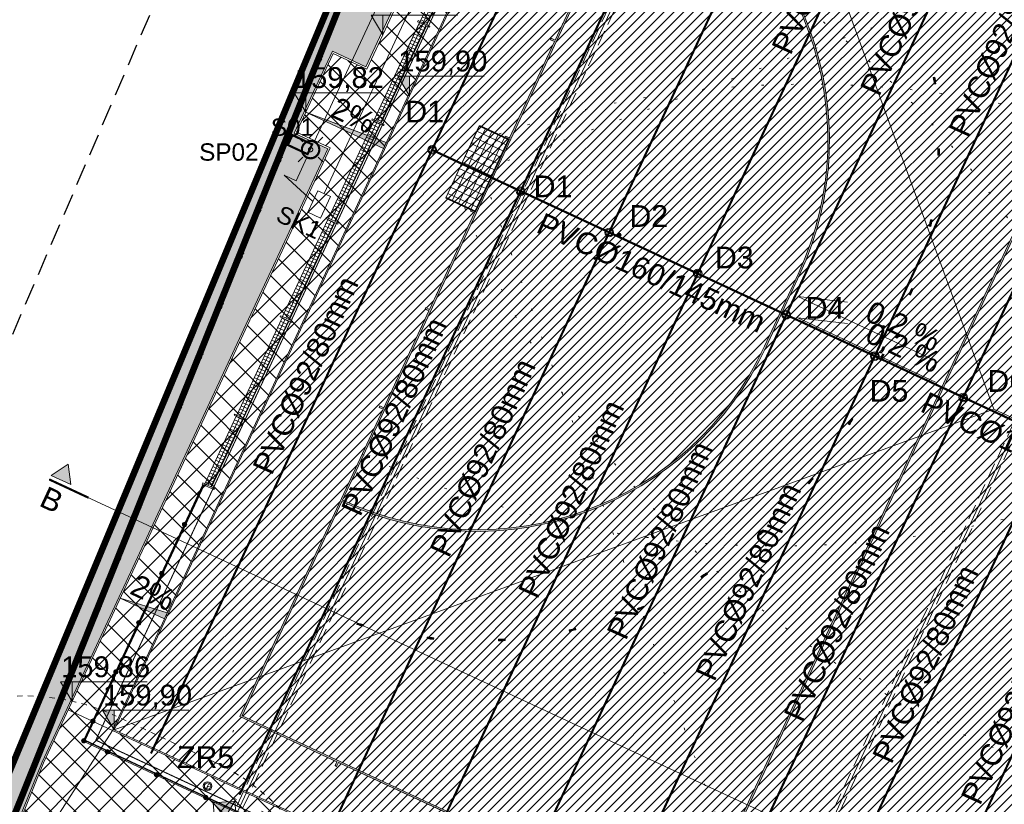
# Model space of a CAD drawing. Header units: millimetres. Extents: x 2049 to 5050, y -1200 to -312.
# Tile 11 of 23: x 2158 to 2204, y -984 to -947. Entities that reach past the tile are written whole.
import ezdxf

# ---------------------------------------------------------------- set-up
doc = ezdxf.new("R2010")
doc.units = ezdxf.units.MM
for name, pattern in [('BORDER2', [22.225, 6.35, -3.175, 6.35, -3.175, 0, -3.175]), ('DOT', [6.35, 0, -6.35]), ('HIDDEN', [9.525, 6.35, -3.175]), ('L_0_04', [1.5, 1, -0.5]), ('L_0_45', [0.5, 0.25, -0.25])]:
    doc.linetypes.add(name, pattern=pattern)
doc.layers.get('Defpoints').update_dxf_attribs({"lineweight": 5})
for name, color, linetype, lineweight in [('A_boisko kolory', 78, 'Continuous', 5), ('A_boisko linie gry', 56, 'Continuous', 5), ('A_boisko piłkochwyty', 62, 'Continuous', 5), ('A_boisko reflektory', 74, 'Continuous', 5), ('A_boisko spadki', 64, 'Continuous', 5), ('A_boisko wyposażenie', 40, 'Continuous', 5), ('A_chodnik', 132, 'Continuous', 5), ('A_hatch nawierzchnia', 253, 'Continuous', 5), ('A_hatch zieleń', 3, 'Continuous', 5), ('A_koty wysokośc.', 53, 'Continuous', 5), ('A_latarnie', 22, 'Continuous', 5), ('A_linie przekrojowe', 114, 'Continuous', 5), ('A_mapa vector', 253, 'Continuous', 5), ('A_ogrodzenie 1_2m', 24, 'Continuous', 5), ('A_ogrodzenie 2_4m', 45, 'Continuous', 5), ('A_przekrojowe', 42, 'Continuous', 5), ('A_pzt granica działki', 1, 'BORDER2', 5), ('A_spadki nawierzchni', 7, 'Continuous', 5), ('A_strefy oddziaływania obiektów', 71, 'L_0_45', 5), ('A_usunięcia', 1, 'Continuous', 5), ('A_wiata MGO', 197, 'Continuous', 5), ('A_widok', 142, 'Continuous', 5), ('IE_kk', 30, 'Continuous', 5), ('IE_nn', 240, 'Continuous', 5), ('S-drenaż', 70, 'Continuous', 5), ('S-kd', 230, 'Continuous', 5), ('S-ks', 24, 'Continuous', 5), ('Z_UWAGI INSTALACJE WODNE', 150, 'Continuous', 5)]:
    doc.layers.add(name, color=color, linetype=linetype, lineweight=lineweight)
doc.styles.get("Standard").update_dxf_attribs({"font": 'arial.ttf'})
pattern_1 = [(45, (9.53627, -381.61447), (-0.224506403, 0.224506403), [])]
pattern_2 = [(45, (9.5363, -381.6145), (-0.561266, 0.561266), []), (135, (9.5363, -381.6145), (-0.561266, -0.561266), [])]

# ---------------------------------------------------------------- blocks, each defined once
blk = doc.blocks.new('zw$CE70')
at = {"layer": 'A_boisko reflektory'}
h = blk.add_hatch(color=256, dxfattribs=at)
h.dxf.hatch_style = 1
h.paths.add_polyline_path([(-0.875, 1.516), (-0.792, 2.372), (-1.658, 1.872)])
h = blk.add_hatch(color=256, dxfattribs=at)
h.dxf.hatch_style = 1
h.paths.add_polyline_path([(0.875, 1.516), (1.658, 1.872), (0.792, 2.372)])
for p, q in [((-0.027, 0.147), (-0.482, 0.934)), ((0.027, 0.147), (0.482, 0.934)), ((-0.114, 0.097), (-0.568, 0.884)), ((0.114, 0.097), (0.568, 0.884))]:
    blk.add_line(p, q, dxfattribs=at)
for points in [[(-1.658, 1.872), (-0.792, 2.372), (-0.092, 1.159), (-0.958, 0.659)], [(1.658, 1.872), (0.792, 2.372), (0.092, 1.159), (0.958, 0.659)]]:
    blk.add_lwpolyline(points, close=True, dxfattribs=at)
for points in [[(-1.658, 1.872), (-0.875, 1.516), (-0.792, 2.372)], [(0.792, 2.372), (0.875, 1.516), (1.658, 1.872)]]:
    blk.add_lwpolyline(points, dxfattribs=at)
blk.add_circle((0, 0), 0.15, dxfattribs=at)
blk = doc.blocks.new('zw$AA48')
at = {"layer": 'A_hatch nawierzchnia'}
h = blk.add_hatch(color=255, dxfattribs=at)
h.dxf.hatch_style = 1
edge = h.paths.add_edge_path()
edge.add_ellipse((0, 0), major_axis=(0, 0.075), ratio=1, start_angle=0, end_angle=360, ccw=False)
at = {"layer": 'A_hatch nawierzchnia', "color": 255}
blk.add_circle((0, 0), 0.075, dxfattribs=at)
blk = doc.blocks.new('zw$BBFF')
at = {"layer": 'A_boisko piłkochwyty'}
for p, q in [((0.1, 0.03), (0.6, 0.03)), ((0.6, 0.03), (0.6, -0.03)), ((0.6, -0.03), (0.1, -0.03))]:
    blk.add_line(p, q, dxfattribs=at)
blk.add_lwpolyline([(0, -0.03), (0.1, -0.03), (0.1, 0.03), (0, 0.03)], close=True, dxfattribs=at)
blk = doc.blocks.new('zw$F226')
at = {"layer": 'A_boisko piłkochwyty'}
h = blk.add_hatch(dxfattribs=at)
h.set_pattern_fill('NET', color=256, scale=0.05)
h.set_pattern_definition([(0, (-314.03829, 165.81543), (0, -0.15875), []), (270, (-314.03829, 165.81543), (-0.15875, 0), [])])
h.paths.add_polyline_path([(0.35, 18.47), (0.35, 15.03), (0, 15.03), (0, 18.47)])
h = blk.add_hatch(dxfattribs=at)
h.set_pattern_fill('NET', color=256, scale=0.05)
h.set_pattern_definition([(0, (-314.03829, 160.81543), (0, -0.15875), []), (270, (-314.03829, 160.81543), (-0.15875, 0), [])])
h.paths.add_polyline_path([(0.35, 14.97), (0.35, 10.03), (0, 10.03), (0, 14.97)])
h = blk.add_hatch(dxfattribs=at)
h.set_pattern_fill('NET', color=256, scale=0.05)
h.set_pattern_definition([(0, (-314.03829, 155.81543), (0, -0.15875), []), (270, (-314.03829, 155.81543), (-0.15875, 0), [])])
h.paths.add_polyline_path([(0.35, 9.97), (0.35, 5.03), (0, 5.03), (0, 9.97)])
h = blk.add_hatch(dxfattribs=at)
h.set_pattern_fill('NET', color=256, scale=0.05)
h.set_pattern_definition([(0, (-314.03829, 150.81543), (0, -0.15875), []), (270, (-314.03829, 150.81543), (-0.15875, 0), [])])
h.paths.add_polyline_path([(0.35, 4.97), (0.35, 0.03), (0, 0.03), (0, 4.97)])
for p, q in [((0, 15.03), (0, 18.47)), ((0.35, 15.03), (0.35, 18.47)), ((0, 10.03), (0, 14.97)), ((0.35, 10.03), (0.35, 14.97)), ((0, 5.03), (0, 9.97)), ((0.35, 5.03), (0.35, 9.97)), ((0, 0.03), (0, 4.97)), ((0.35, 0.03), (0.35, 4.97))]:
    blk.add_line(p, q, dxfattribs=at)
for p in [(-0.1, 18.5), (-0.1, 15), (-0.1, 10), (-0.1, 5), (-0.1, 0)]:
    blk.add_blockref('zw$BBFF', p, dxfattribs=at)
blk = doc.blocks.new('zw$72B4')
at = {"layer": 'A_ogrodzenie 2_4m'}
for p, q in [((0.05, -0.05), (-0.05, 0.05)), ((-0.05, -0.05), (0.05, 0.05))]:
    blk.add_line(p, q, dxfattribs=at)
at = {"layer": 'A_ogrodzenie 2_4m', "linetype": 'HIDDEN', "ltscale": 0.01}
blk.add_lwpolyline([(-0.12, 0.12), (-0.12, -0.12), (0.12, -0.12), (0.12, 0.12)], close=True, dxfattribs=at)
at = {"layer": 'A_ogrodzenie 2_4m'}
blk.add_lwpolyline([(-0.05, 0.05), (-0.05, -0.05), (0.05, -0.05), (0.05, 0.05)], close=True, dxfattribs=at)
blk = doc.blocks.new('zw$4BF9')
at = {"layer": 'A_ogrodzenie 2_4m'}
blk.add_lwpolyline([(11.145, 8.054), (11.145, 8.054), (-89.687, 55.026), (-87.993, 59.248), (-87.56, 60.239), (-75.488, 90.173), (-59.845, 129.157), (-17.974, 109.652), (59.053, 73.799), (29.362, 14.847), (23.382, 7.169)], dxfattribs=at)
for p, rotation in [((-72.695, 97.134), 68.13611809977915), ((-73.626, 94.813), 68.13611809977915), ((-74.557, 92.493), 68.13611809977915), ((-75.488, 90.173), 68.13611809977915), ((-76.339, 88.062), 68.03640882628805), ((-77.275, 85.743), 68.03640882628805), ((-78.21, 83.425), 68.03640882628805), ((-79.145, 81.106), 68.03640882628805), ((-80.08, 78.787), 68.03640882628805), ((-81.015, 76.469), 68.03640882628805), ((-81.95, 74.15), 68.03640882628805), ((-82.885, 71.832), 68.03640882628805), ((-83.82, 69.513), 68.03640882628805), ((-84.755, 67.195), 68.03640882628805), ((-85.69, 64.876), 68.03640882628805)]:
    blk.add_blockref('zw$72B4', p, dxfattribs=dict(at, rotation=rotation))
blk = doc.blocks.new('zw$EA68')
at = {"layer": 'A_przekrojowe'}
h = blk.add_hatch(color=256, dxfattribs=at)
h.dxf.hatch_style = 1
h.paths.add_polyline_path([(-2.985, 1.17), (-3.166, 1.254), (-3.082, 1.436), (-2.901, 1.351)])
h = blk.add_hatch(color=256, dxfattribs=at)
h.dxf.hatch_style = 1
h.paths.add_polyline_path([(-1.535, 0.494), (-1.716, 0.579), (-1.632, 0.76), (-1.45, 0.676)])
h = blk.add_hatch(color=256, dxfattribs=at)
h.dxf.hatch_style = 1
h.paths.add_polyline_path([(-0.181, 0.084), (-0.266, -0.097), (-0.084, -0.181), (0, 0)])
h = blk.add_hatch(color=256, dxfattribs=at)
h.dxf.hatch_style = 1
h.paths.add_polyline_path([(-4.252, -1.549), (-4.433, -1.465), (-4.518, -1.646), (-4.336, -1.731)])
h = blk.add_hatch(color=256, dxfattribs=at)
h.dxf.hatch_style = 1
h.paths.add_polyline_path([(-0.857, -1.366), (-0.941, -1.547), (-0.76, -1.632), (-0.676, -1.45)])
h = blk.add_hatch(color=256, dxfattribs=at)
h.dxf.hatch_style = 1
h.paths.add_polyline_path([(-4.928, -3), (-5.109, -2.915), (-5.193, -3.097), (-5.012, -3.181)])
h = blk.add_hatch(color=256, dxfattribs=at)
h.dxf.hatch_style = 1
h.paths.add_polyline_path([(-1.533, -2.816), (-1.617, -2.998), (-1.436, -3.082), (-1.351, -2.901)])
h = blk.add_hatch(color=256, dxfattribs=at)
h.dxf.hatch_style = 1
h.paths.add_polyline_path([(-3.477, -3.675), (-3.659, -3.591), (-3.743, -3.772), (-3.562, -3.857)])
h = blk.add_hatch(color=256, dxfattribs=at)
h.dxf.hatch_style = 1
h.paths.add_polyline_path([(-2.208, -4.267), (-2.293, -4.448), (-2.111, -4.532), (-2.027, -4.351)])
for p, q in [((-3.209, 1.164), (-3.254, 1.185)), ((-4.222, -1.012), (-4.267, -0.991))]:
    blk.add_line(p, q, dxfattribs=at)
for points in [[(-4.267, -0.991), (-5.26, -3.121), (-2.087, -4.599), (0.066, 0.024), (-3.106, 1.502), (-3.254, 1.185)], [(-4.222, -1.012), (-5.193, -3.097), (-2.111, -4.532), (0, 0), (-3.082, 1.436), (-3.209, 1.164)]]:
    blk.add_lwpolyline(points, dxfattribs=at)
for points in [[(-2.985, 1.17), (-3.166, 1.254), (-3.082, 1.436), (-2.901, 1.351)], [(-1.535, 0.494), (-1.716, 0.579), (-1.632, 0.76), (-1.45, 0.676)], [(-0.181, 0.084), (-0.266, -0.097), (-0.084, -0.181), (0, 0)], [(-4.252, -1.549), (-4.433, -1.465), (-4.518, -1.646), (-4.336, -1.731)], [(-0.857, -1.366), (-0.941, -1.547), (-0.76, -1.632), (-0.676, -1.45)], [(-4.928, -3), (-5.109, -2.915), (-5.193, -3.097), (-5.012, -3.181)], [(-1.533, -2.816), (-1.617, -2.998), (-1.436, -3.082), (-1.351, -2.901)], [(-3.477, -3.675), (-3.659, -3.591), (-3.743, -3.772), (-3.562, -3.857)], [(-2.208, -4.267), (-2.293, -4.448), (-2.111, -4.532), (-2.027, -4.351)]]:
    blk.add_lwpolyline(points, close=True, dxfattribs=at)
at = {"layer": 'A_strefy oddziaływania obiektów'}
blk.add_lwpolyline([(-12.147, 5.658, -0.414214), (1.141, 10.5), (4.223, 9.065, -0.414214), (9.065, -4.223), (6.953, -8.755, -0.414214), (-6.334, -13.597), (-9.416, -12.161, -0.414214), (-14.258, 1.126)], format="xyb", close=True, dxfattribs=at)
at = {"layer": 'A_widok'}
for points in [[(-3.192, -0.04), (-2.434, -0.679, 0.427581), (-2.29, -0.663), (-1.742, 0.051, 0.400971), (-1.757, 0.189), (-2.452, 0.774, 0.400971), (-2.589, 0.766), (-3.201, 0.104, 0.427581)], [(-1.495, 0.198), (-1.913, -0.7, 0.427581), (-1.86, -0.835), (-1.027, -1.178, 0.400971), (-0.899, -1.127), (-0.515, -0.304, 0.400971), (-0.559, -0.173), (-1.358, 0.244, 0.427581)], [(-1.971, -1.048), (-2.697, -1.722, 0.427581), (-2.699, -1.867), (-2.056, -2.498, 0.400971), (-1.918, -2.5), (-1.252, -1.881, 0.400971), (-1.244, -1.744), (-1.827, -1.056, 0.427581)], [(-4.566, -2.788), (-3.808, -3.427, 0.427581), (-3.664, -3.411), (-3.116, -2.696, 0.400971), (-3.13, -2.559), (-3.825, -1.973, 0.400971), (-3.963, -1.982), (-4.575, -2.644, 0.427581)], [(-2.868, -2.55), (-3.287, -3.448, 0.427581), (-3.234, -3.583), (-2.401, -3.925, 0.400971), (-2.272, -3.875), (-1.889, -3.051, 0.400971), (-1.933, -2.921), (-2.731, -2.503, 0.427581)]]:
    blk.add_lwpolyline(points, format="xyb", close=True, dxfattribs=at)
blk = doc.blocks.new('zw$B760')
at = {"layer": 'A_ogrodzenie 1_2m'}
h = blk.add_hatch(color=256, dxfattribs=at)
h.dxf.hatch_style = 1
edge = h.paths.add_edge_path()
edge.add_ellipse((0, 0), major_axis=(0.1, 0), ratio=1, start_angle=0, end_angle=360)
blk.add_circle((0, 0), 0.1, dxfattribs=at)
blk = doc.blocks.new('zw$7FD1')
at = {"layer": 'A_ogrodzenie 1_2m'}
for p, q in [((-107.464, 7.501), (-112.943, -4.26)), ((-107.428, 7.484), (-112.906, -4.277)), ((-107.4, 7.471), (-112.877, -4.286)), ((-112.97, -4.32), (-32.953, -41.595)), ((-112.917, -4.3), (-32.936, -41.559)), ((-112.877, -4.286), (-32.881, -41.551))]:
    blk.add_line(p, q, dxfattribs=at)
for p in [(-108.299, 5.661), (-109.354, 3.395), (-110.41, 1.129), (-111.466, -1.137), (-112.522, -3.404), (-112.944, -4.31), (-111.856, -4.817), (-109.59, -5.872), (-107.324, -6.928)]:
    blk.add_blockref('zw$B760', p, dxfattribs=at)
blk = doc.blocks.new('zw$62AA')
at = {"layer": 'A_boisko linie gry'}
for p, q in [((26.9, 4.075), (26.9, 58.925)), ((26.975, 4.075), (26.975, 58.925)), ((20.589, 44.217), (20.526, 44.176)), ((20.752, 43.966), (20.689, 43.925)), ((22.169, 41.321), (22.1, 41.291)), ((22.288, 41.046), (22.219, 41.017)), ((3.8, 38.38), (4, 38.38)), ((3.8, 38.38), (3.8, 38.305)), ((3.8, 38.305), (4, 38.305)), ((23.245, 38.203), (23.172, 38.184)), ((23.317, 37.912), (23.244, 37.894)), ((23.788, 34.949), (23.714, 34.943)), ((23.811, 34.65), (23.736, 34.645)), ((3.8, 33.405), (4, 33.405)), ((3.8, 33.33), (4, 33.33)), ((23.78, 31.65), (23.855, 31.65)), ((23.78, 31.35), (23.855, 31.35)), ((3.8, 29.67), (4, 29.67)), ((3.8, 29.595), (4, 29.595)), ((23.811, 28.35), (23.736, 28.355)), ((23.788, 28.051), (23.714, 28.057)), ((23.317, 25.088), (23.244, 25.106)), ((3.8, 24.695), (4, 24.695)), ((3.8, 24.62), (3.8, 24.695)), ((3.8, 24.62), (4, 24.62)), ((23.245, 24.797), (23.172, 24.816)), ((22.288, 21.954), (22.219, 21.983)), ((22.169, 21.679), (22.1, 21.709)), ((3.8, 19.695), (4, 19.695)), ((3.8, 19.62), (3.8, 19.695)), ((3.8, 19.62), (4, 19.62)), ((20.752, 19.034), (20.689, 19.075)), ((20.589, 18.783), (20.526, 18.824)), ((18.752, 16.41), (18.697, 16.461)), ((18.549, 16.189), (18.495, 16.24)), ((16.344, 14.155), (16.298, 14.214)), ((16.108, 13.971), (16.062, 14.031)), ((13.331, 12.189), (13.296, 12.256)), ((13.595, 12.332), (13.559, 12.398)), ((10.297, 10.894), (10.273, 10.965)), ((10.581, 10.991), (10.556, 11.062)), ((7.09, 10.121), (7.078, 10.195)), ((7.386, 10.169), (7.373, 10.243)), ((8.925, 3.8), (8.925, 4)), ((9, 3.8), (8.925, 3.8)), ((9, 3.8), (9, 4))]:
    blk.add_line(p, q, dxfattribs=at)
for points in [[(-1.06, 62.06), (100.46, 62.06), (100.46, 0.94), (-1.06, 0.94)], [(-1, 62), (100.4, 62), (100.4, 1), (-1, 1)]]:
    blk.add_lwpolyline(points, close=True, dxfattribs=at)
for points in [[(4.075, 14.965, 0.414211), (18.78, 29.67), (18.78, 33.33, 0.414211), (4.075, 48.035)], [(4.075, 15.04, 0.41421), (18.705, 29.67), (18.705, 33.33, 0.41421), (4.075, 47.96)], [(20.526, 44.176, -0.003792), (20.689, 43.925)], [(20.589, 44.217, -0.003792), (20.752, 43.966)], [(22.1, 41.291, -0.003792), (22.219, 41.017)], [(22.169, 41.321, -0.003792), (22.288, 41.046)], [(23.172, 38.184, -0.003792), (23.244, 37.894)], [(23.245, 38.203, -0.003792), (23.317, 37.912)], [(23.714, 34.943, -0.003792), (23.736, 34.645)], [(23.788, 34.949, -0.003792), (23.811, 34.65)], [(23.714, 28.057, 0.003792), (23.736, 28.355)], [(23.788, 28.051, 0.003792), (23.811, 28.35)], [(23.172, 24.816, 0.003792), (23.244, 25.106)], [(23.245, 24.797, 0.003792), (23.317, 25.088)], [(22.1, 21.709, 0.003792), (22.219, 21.983)], [(22.169, 21.679, 0.003792), (22.288, 21.954)], [(20.526, 18.824, 0.003792), (20.689, 19.075)], [(20.589, 18.783, 0.003792), (20.752, 19.034)], [(18.495, 16.24, 0.003792), (18.697, 16.461)], [(18.549, 16.189, 0.003792), (18.752, 16.41)], [(16.062, 14.031, 0.003792), (16.298, 14.214)], [(16.108, 13.971, 0.003792), (16.344, 14.155)], [(13.296, 12.256, 0.003792), (13.559, 12.398)], [(13.331, 12.189, 0.003792), (13.595, 12.332)], [(10.273, 10.965, 0.003792), (10.556, 11.062)], [(10.297, 10.894, 0.003792), (10.581, 10.991)], [(7.078, 10.195, 0.003792), (7.373, 10.243)], [(7.09, 10.121, 0.003792), (7.386, 10.169)]]:
    blk.add_lwpolyline(points, format="xyb", dxfattribs=at)
for points in [[(4.075, 47.96), (4.075, 15.04)], [(4, 43.305), (4, 38.38)], [(4, 38.305), (4, 33.405)], [(3.8, 33.405), (3.8, 33.33)], [(4, 33.33), (4, 29.67)], [(23.78, 31.35), (23.78, 31.65)], [(23.855, 31.35), (23.855, 31.65)], [(3.8, 29.67), (3.8, 29.595)], [(4, 29.595), (4, 24.695)], [(4, 24.62), (4, 19.695)], [(4, 19.695), (4, 24.62)], [(4, 19.62), (4, 4), (8.925, 4)], [(4.075, 14.965), (4.075, 4.075), (26.9, 4.075)], [(9, 4), (18.555, 4)]]:
    blk.add_lwpolyline(points, dxfattribs=at)
blk.add_circle((10.475, 31.5), 0.075, dxfattribs=at)
at = {"layer": 'A_boisko spadki'}
for p, q in [((-1, 62), (29.5, 31.5)), ((-1, 1), (29.5, 31.5)), ((29.5, 31.5), (69.9, 31.5))]:
    blk.add_line(p, q, dxfattribs=at)
blk.add_lwpolyline([(-1, 62), (100.4, 62), (100.4, 1), (-1, 1)], close=True, dxfattribs=at)
blk.add_lwpolyline([(26.537, 31.5), (19.537, 31.5), (21.73, 32.236)], dxfattribs=at)
at = {"layer": 'A_boisko spadki', "insert": (26.304, 32.819), "char_height": 1, "width": 9.4013, "attachment_point": 3}
blk.add_mtext('0,2 %', dxfattribs=at)
blk = doc.blocks.new('zw$FF0C')
at = {"layer": 'A_linie przekrojowe'}
h = blk.add_hatch(color=256, dxfattribs=at)
h.dxf.hatch_style = 1
h.paths.add_polyline_path([(-1.118, -0.031), (-0.604, -0.822), (-0.181, 0.084)])
blk.add_lwpolyline([(-0.181, 0.084), (-1.118, -0.031), (-0.604, -0.822)], close=True, dxfattribs=at)
at = {"layer": 'A_linie przekrojowe', "const_width": 0.1}
blk.add_lwpolyline([(0, 0), (-0.845, -1.813)], dxfattribs=at)
blk = doc.blocks.new('zw$928B')
at = {"layer": 'A_linie przekrojowe'}
blk.add_lwpolyline([(-120.97, 56.353), (-116.438, 54.242)], dxfattribs=at)
at = {"layer": 'Defpoints'}
blk.add_line((-116.438, 54.242), (-4.532, 2.111), dxfattribs=at)
at = {"layer": 'A_linie przekrojowe', "xscale": -1, "rotation": 40.04361160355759}
blk.add_blockref('zw$FF0C', (-120.97, 56.353), dxfattribs=at)
at = {"layer": 'A_linie przekrojowe', "insert": (-120.855, 55.417), "char_height": 1, "width": 1.13204, "attachment_point": 5, "rotation": 335.0218}
blk.add_mtext('\\pxqc;B', dxfattribs=at)
blk = doc.blocks.new('zw$4BE7')
at = {"layer": 'A_latarnie'}
for p, q in [((-0.354, 0.354), (-0.566, 0.566)), ((0.354, 0.354), (0.566, 0.566)), ((-0.566, -0.566), (-0.354, -0.354)), ((0.566, -0.566), (0.354, -0.354))]:
    blk.add_line(p, q, dxfattribs=at)
at = {"layer": 'A_latarnie', "const_width": 0.1}
blk.add_lwpolyline([(0.152, -0.37, 0.831927), (-0.009, 0.4, 1.202028), (0.152, -0.37)], format="xyb", dxfattribs=at)
at = {"layer": 'A_latarnie'}
blk.add_lwpolyline([(0.038, -0.093, 0.05, 0.05, 0.831927), (-0.002, 0.1, 0.05, 0.05, 1.202028)], format="xyseb", close=True, dxfattribs=at)
blk = doc.blocks.new('zw$8BE4')
at = {"layer": 'A_latarnie'}
blk.add_blockref('zw$4BE7', (-13.321, -36.552), dxfattribs=at)
blk = doc.blocks.new('zw$83E')
at = {"layer": 'Z_UWAGI INSTALACJE WODNE', "linetype": 'DOT', "ltscale": 0.2}
for q in [(19.087, 40.972), (-40.972, 19.087)]:
    blk.add_line((0, 0), q, dxfattribs=at)
at = {"layer": 'Z_UWAGI INSTALACJE WODNE'}
for radius in [0.2, 0.15]:
    blk.add_circle((0, 0), radius, dxfattribs=at)
at = {"layer": 'Z_UWAGI INSTALACJE WODNE', "linetype": 'DOT', "ltscale": 0.2}
blk.add_arc((0, 0), 45.2, 65.0218, 155.0218, dxfattribs=at)
blk = doc.blocks.new('zw$F0AB')
at = {"layer": 'A_mapa vector', "linetype": 'CONTINUOUS', "lineweight": 0}
blk.add_line((85.147, 76.857), (135.767, 198.237), dxfattribs=at)
at = {"layer": 'A_mapa vector', "linetype": 'L_0_04', "lineweight": 25, "flags": 128}
blk.add_lwpolyline([(132.437, 208.417), (272.317, 142.967), (227.227, 59.257), (127.107, 42.427), (76.327, 77.727)], close=True, dxfattribs=at)
at = {"layer": 'A_mapa vector'}
blk.add_point((120.06, 158.952), dxfattribs=at)
blk = doc.blocks.new('zw$CA91')
at = {"layer": 'A_koty wysokośc.'}
h = blk.add_hatch(color=256, dxfattribs=at)
h.dxf.hatch_style = 1
h.paths.add_polyline_path([(-0.448, 0.753), (0, 0), (0, 0.753)])
blk.add_lwpolyline([(2.874, 0.753), (-0.448, 0.753), (0, 0), (0, 0.753)], dxfattribs=at)

msp = doc.modelspace()

# ---------------------------------------------------------------- hatches: boundary and pattern name
at = {"layer": 'A_boisko kolory'}
h = msp.add_hatch(dxfattribs=at)
h.set_pattern_fill('LINE', color=233, scale=0.1, angle=45)
h.set_pattern_definition(pattern_1)
h.paths.add_polyline_path([(2162.678, -980.122), (2254.594, -1022.94), (2280.353, -967.646), (2188.437, -924.827)])
h.paths.add_polyline_path([(2168.477, -979.514), (2172.942, -981.593), (2172.857, -981.775), (2172.925, -981.806), (2173.01, -981.625), (2181.671, -985.66), (2181.586, -985.841), (2181.654, -985.873), (2181.739, -985.691), (2238.067, -1011.932), (2237.982, -1012.113), (2238.05, -1012.145), (2238.135, -1011.963), (2246.796, -1015.998), (2246.712, -1016.179), (2246.78, -1016.211), (2246.864, -1016.03), (2251.328, -1018.109), (2257.924, -1003.95), (2258.106, -1004.035), (2258.137, -1003.967), (2257.956, -1003.882), (2260.036, -999.418), (2260.217, -999.502), (2260.249, -999.434), (2260.067, -999.35), (2262.137, -994.908), (2262.318, -994.993), (2262.349, -994.925), (2262.168, -994.84), (2263.714, -991.523), (2263.895, -991.607), (2263.927, -991.539), (2263.745, -991.455), (2265.815, -987.013), (2265.996, -987.097), (2266.027, -987.029), (2265.846, -986.945), (2267.926, -982.481), (2268.107, -982.565), (2268.139, -982.497), (2267.958, -982.413), (2274.553, -968.254), (2270.089, -966.174), (2270.174, -965.993), (2270.106, -965.961), (2270.021, -966.142), (2261.36, -962.107), (2261.444, -961.926), (2261.376, -961.894), (2261.292, -962.076), (2204.964, -935.836), (2205.048, -935.654), (2204.98, -935.623), (2204.896, -935.804), (2196.235, -931.769), (2196.319, -931.588), (2196.251, -931.556), (2196.167, -931.738), (2191.702, -929.658), (2185.106, -943.817), (2184.925, -943.732), (2184.893, -943.8), (2185.075, -943.885), (2182.995, -948.349), (2182.814, -948.265), (2182.782, -948.333), (2182.963, -948.417), (2180.894, -952.859), (2180.713, -952.774), (2180.681, -952.842), (2180.862, -952.927), (2179.317, -956.245), (2179.136, -956.16), (2179.104, -956.228), (2179.285, -956.313), (2177.216, -960.754), (2177.035, -960.67), (2177.003, -960.738), (2177.184, -960.822), (2175.105, -965.287), (2174.924, -965.202), (2174.892, -965.27), (2175.073, -965.355)], flags=16)
h = msp.add_hatch(dxfattribs=at)
h.set_pattern_fill('LINE', color=150, scale=0.1, angle=45, style=2)
h.set_pattern_definition(pattern_1)
h.paths.add_polyline_path([(2168.577, -979.477), (2189.267, -989.116), (2212.429, -939.396), (2191.739, -929.758), (2187.14, -939.629, -0.414211), (2194.26, -959.168), (2192.714, -962.486, -0.414211), (2173.175, -969.606)])
h.paths.add_polyline_path([(2194.447, -938.621, -0.003792), (2194.663, -938.827), (2194.716, -938.774, 0.003792), (2194.499, -938.566), (2194.447, -938.621)], flags=16)
h.paths.add_polyline_path([(2194.646, -968.741), (2194.704, -968.788, 0.003792), (2194.892, -968.555), (2194.834, -968.508, -0.003792)], flags=16)
h.paths.add_polyline_path([(2192.362, -971.104), (2192.412, -971.161, 0.003792), (2192.636, -970.961), (2192.586, -970.906, -0.003792)], flags=16)
h.paths.add_polyline_path([(2189.717, -973.055), (2189.757, -973.119, 0.003792), (2190.011, -972.959), (2189.971, -972.896, -0.003792)], flags=16)
h.paths.add_polyline_path([(2196.642, -941.067, -0.003792), (2196.821, -941.306), (2196.881, -941.262, 0.003792), (2196.702, -941.022)], flags=16)
h.paths.add_polyline_path([(2196.506, -966.031), (2196.571, -966.068, 0.003792), (2196.718, -965.806), (2196.652, -965.77, -0.003792)], flags=16)
h.paths.add_polyline_path([(2191.876, -936.574, -0.003792), (2192.124, -936.741), (2192.166, -936.68, 0.003792), (2191.918, -936.511)], flags=16)
h.paths.add_polyline_path([(2198.4, -943.844, -0.003792), (2198.537, -944.11), (2198.604, -944.076, 0.003792), (2198.467, -943.809)], flags=16)
h.paths.add_polyline_path([(2197.956, -963.074), (2198.024, -963.106), (2198.151, -962.834), (2198.083, -962.802)], flags=16)
h.paths.add_polyline_path([(2199.308, -960.069), (2199.378, -960.096, 0.003792), (2199.484, -959.816), (2199.413, -959.79, -0.003792)], flags=16)
h.paths.add_polyline_path([(2173.863, -975.27, 0.003792), (2174.151, -975.351), (2174.171, -975.279, -0.003792), (2173.884, -975.198)], flags=16)
h.paths.add_polyline_path([(2186.785, -974.539), (2186.813, -974.608, 0.003792), (2187.09, -974.494), (2187.061, -974.424, -0.003792)], flags=16)
h.paths.add_polyline_path([(2199.672, -946.874, -0.003792), (2199.762, -947.159), (2199.834, -947.137, 0.003792), (2199.744, -946.851)], flags=16)
h.paths.add_polyline_path([(2183.647, -975.515), (2183.663, -975.588, 0.003792), (2183.955, -975.521), (2183.938, -975.448, -0.003792)], flags=16)
h.paths.add_polyline_path([(2200.234, -956.916), (2200.307, -956.931, 0.003792), (2200.365, -956.637), (2200.292, -956.623, -0.003792)], flags=16)
h.paths.add_polyline_path([(2200.423, -950.074, -0.003792), (2200.464, -950.37), (2200.539, -950.36, 0.003792), (2200.497, -950.063)], flags=16)
h.paths.add_polyline_path([(2177.096, -975.923, 0.003792), (2177.394, -975.956), (2177.402, -975.881, -0.003792), (2177.105, -975.849)], flags=16)
h.paths.add_polyline_path([(2200.623, -953.652), (2200.698, -953.655, 0.003792), (2200.706, -953.355), (2200.631, -953.354, -0.003792), (2200.623, -953.652)], flags=16)
h.paths.add_polyline_path([(2180.39, -975.955), (2180.394, -976.03, 0.003792), (2180.693, -976.013), (2180.688, -975.938, -0.003792)], flags=16)
h = msp.add_hatch(dxfattribs=at)
h.set_pattern_fill('LINE', color=150, scale=0.1, angle=45, style=2)
h.set_pattern_definition(pattern_1)
h.paths.add_polyline_path([(2189.335, -989.147), (2209.901, -998.728), (2233.062, -949.008), (2212.497, -939.428)])
h = msp.add_hatch(dxfattribs=at)
h.set_pattern_fill('LINE', color=150, scale=0.1, angle=45, style=2)
h.set_pattern_definition(pattern_1)
h.paths.add_polyline_path([(2173.207, -969.538, 0.41421), (2192.646, -962.454), (2194.192, -959.136, 0.41421), (2187.108, -939.697)])
h.paths.add_polyline_path([(2186.034, -957.32, 1), (2185.884, -957.32, 1)], flags=16)
at = {"layer": 'A_boisko wyposażenie'}
h = msp.add_hatch(dxfattribs=at)
h.set_pattern_fill('NET', color=256, scale=0.1, angle=155.0218)
h.set_pattern_definition([(155.02181, (2493.00463, -1243.99578), (0.13407177, 0.28780377), []), (65.02181, (2493.00463, -1243.99578), (0.28780377, -0.13407177), [])])
h.paths.add_polyline_path([(2180.862, -952.927), (2179.317, -956.245), (2177.957, -955.611), (2179.503, -952.293)])
at = {"layer": 'A_hatch nawierzchnia'}
h = msp.add_hatch(dxfattribs=at)
h.set_pattern_fill('NET', color=256, scale=0.25, angle=45)
h.set_pattern_definition(pattern_2)
h.paths.add_polyline_path([(2188.408, -924.747), (2187.323, -921.771), (2174.317, -949.69), (2172.776, -948.972), (2171.087, -952.598), (2172.628, -953.316), (2160.99, -978.298), (2162.598, -980.151)])
h = msp.add_hatch(color=255, dxfattribs=at)
h.dxf.hatch_style = 1
h.paths.add_polyline_path([(2168.477, -979.514), (2172.942, -981.593), (2172.857, -981.775), (2172.925, -981.806), (2173.01, -981.625), (2181.671, -985.66), (2181.586, -985.841), (2181.654, -985.873), (2181.739, -985.691), (2238.067, -1011.932), (2237.982, -1012.113), (2238.05, -1012.145), (2238.135, -1011.963), (2246.796, -1015.998), (2246.712, -1016.179), (2246.78, -1016.211), (2246.864, -1016.03), (2251.328, -1018.109), (2257.924, -1003.95), (2258.106, -1004.035), (2258.137, -1003.967), (2257.956, -1003.882), (2260.036, -999.418), (2260.217, -999.502), (2260.249, -999.434), (2260.067, -999.35), (2262.137, -994.908), (2262.318, -994.993), (2262.349, -994.925), (2263.528, -995.474), (2265.073, -992.156), (2263.895, -991.607), (2263.927, -991.539), (2263.745, -991.455), (2265.815, -987.013), (2265.996, -987.097), (2266.027, -987.029), (2265.846, -986.945), (2267.926, -982.481), (2268.107, -982.565), (2268.139, -982.497), (2267.958, -982.413), (2274.553, -968.254), (2270.089, -966.174), (2270.174, -965.993), (2270.106, -965.961), (2270.021, -966.142), (2261.36, -962.107), (2261.444, -961.926), (2261.376, -961.894), (2261.292, -962.076), (2204.964, -935.836), (2205.048, -935.654), (2204.98, -935.623), (2204.896, -935.804), (2196.235, -931.769), (2196.319, -931.588), (2196.251, -931.556), (2196.167, -931.738), (2191.702, -929.658), (2185.106, -943.817), (2184.925, -943.732), (2184.893, -943.8), (2185.075, -943.885), (2182.995, -948.349), (2182.814, -948.265), (2182.782, -948.333), (2182.963, -948.417), (2180.894, -952.859), (2180.713, -952.774), (2180.681, -952.842), (2179.503, -952.293), (2177.957, -955.611), (2179.136, -956.16), (2179.104, -956.228), (2179.285, -956.313), (2177.216, -960.754), (2177.035, -960.67), (2177.003, -960.738), (2177.184, -960.822), (2175.105, -965.287), (2174.924, -965.202), (2174.892, -965.27), (2175.073, -965.355)])
h.paths.add_polyline_path([(2168.577, -979.477), (2189.267, -989.116), (2212.429, -939.396), (2191.739, -929.758), (2187.14, -939.629, -0.414211), (2194.26, -959.168), (2192.714, -962.486, -0.414211), (2173.175, -969.606)], flags=16)
h.paths.add_polyline_path([(2230.602, -1008.371), (2251.292, -1018.01), (2255.891, -1008.138, -0.414211), (2248.771, -988.599), (2250.316, -985.282, -0.414211), (2269.855, -978.161), (2274.454, -968.29), (2253.764, -958.652)], flags=16)
h.paths.add_polyline_path([(2189.335, -989.147), (2209.901, -998.728), (2233.062, -949.008), (2212.497, -939.428)], flags=16)
h.paths.add_polyline_path([(2209.968, -998.759), (2230.534, -1008.34), (2253.696, -958.62), (2233.13, -949.04)], flags=16)
h.paths.add_polyline_path([(2248.839, -988.631, 0.41421), (2255.922, -1008.07), (2269.824, -978.229, 0.41421), (2250.384, -985.313)], flags=16)
h.paths.add_polyline_path([(2173.207, -969.538, 0.41421), (2192.646, -962.454), (2194.192, -959.136, 0.41421), (2187.108, -939.697)], flags=16)
h.paths.add_polyline_path([(2185.966, -957.288, 1), (2185.816, -957.288, 1)], flags=0)
h.paths.add_polyline_path([(2177.957, -955.611), (2179.503, -952.293), (2180.681, -952.842), (2180.862, -952.927), (2179.317, -956.245), (2179.136, -956.16)], flags=16)
h.paths.add_polyline_path([(2262.168, -994.84), (2263.714, -991.523), (2263.895, -991.607), (2265.073, -992.156), (2263.528, -995.474), (2262.349, -994.925)], flags=16)
h = msp.add_hatch(color=255, dxfattribs=at)
h.dxf.hatch_style = 1
h.paths.add_polyline_path([(2200.423, -950.074, -0.003792), (2200.464, -950.37), (2200.539, -950.36, 0.003792), (2200.497, -950.063)])
h = msp.add_hatch(color=255, dxfattribs=at)
h.dxf.hatch_style = 1
h.paths.add_polyline_path([(2200.623, -953.652), (2200.698, -953.655, 0.003792), (2200.706, -953.355), (2200.631, -953.354, -0.003792), (2200.623, -953.652)])
h = msp.add_hatch(color=255, dxfattribs=at)
h.dxf.hatch_style = 1
h.paths.add_polyline_path([(2200.234, -956.916), (2200.307, -956.931, 0.003792), (2200.365, -956.637), (2200.292, -956.623, -0.003792)])
h = msp.add_hatch(color=255, dxfattribs=at)
h.dxf.hatch_style = 1
h.paths.add_polyline_path([(2199.308, -960.069), (2199.378, -960.096, 0.003792), (2199.484, -959.816), (2199.413, -959.79, -0.003792)])
h = msp.add_hatch(color=255, dxfattribs=at)
h.dxf.hatch_style = 1
h.paths.add_polyline_path([(2197.956, -963.074), (2198.024, -963.106), (2198.151, -962.834), (2198.083, -962.802)])
h = msp.add_hatch(color=255, dxfattribs=at)
h.dxf.hatch_style = 1
h.paths.add_polyline_path([(2196.506, -966.031), (2196.571, -966.068, 0.003792), (2196.718, -965.806), (2196.652, -965.77, -0.003792)])
h = msp.add_hatch(color=255, dxfattribs=at)
h.dxf.hatch_style = 1
h.paths.add_polyline_path([(2194.646, -968.741), (2194.704, -968.788, 0.003792), (2194.892, -968.555), (2194.834, -968.508, -0.003792)])
h = msp.add_hatch(color=255, dxfattribs=at)
h.dxf.hatch_style = 1
h.paths.add_polyline_path([(2192.362, -971.104), (2192.412, -971.161, 0.003792), (2192.636, -970.961), (2192.586, -970.906, -0.003792)])
h = msp.add_hatch(color=255, dxfattribs=at)
h.dxf.hatch_style = 1
h.paths.add_polyline_path([(2189.717, -973.055), (2189.757, -973.119, 0.003792), (2190.011, -972.959), (2189.971, -972.896, -0.003792)])
h = msp.add_hatch(color=255, dxfattribs=at)
h.dxf.hatch_style = 1
h.paths.add_polyline_path([(2186.785, -974.539), (2186.813, -974.608, 0.003792), (2187.09, -974.494), (2187.061, -974.424, -0.003792)])
h = msp.add_hatch(color=255, dxfattribs=at)
h.dxf.hatch_style = 1
h.paths.add_polyline_path([(2173.863, -975.27, 0.003792), (2174.151, -975.351), (2174.171, -975.279, -0.003792), (2173.884, -975.198)])
h = msp.add_hatch(color=255, dxfattribs=at)
h.dxf.hatch_style = 1
h.paths.add_polyline_path([(2183.647, -975.515), (2183.663, -975.588, 0.003792), (2183.955, -975.521), (2183.938, -975.448, -0.003792)])
h = msp.add_hatch(color=255, dxfattribs=at)
h.dxf.hatch_style = 1
h.paths.add_polyline_path([(2177.096, -975.923, 0.003792), (2177.394, -975.956), (2177.402, -975.881, -0.003792), (2177.105, -975.849)])
h = msp.add_hatch(color=255, dxfattribs=at)
h.dxf.hatch_style = 1
h.paths.add_polyline_path([(2180.39, -975.955), (2180.394, -976.03, 0.003792), (2180.693, -976.013), (2180.688, -975.938, -0.003792)])
h = msp.add_hatch(dxfattribs=at)
h.set_pattern_fill('NET', color=256, scale=0.25, angle=45)
h.set_pattern_definition(pattern_2)
h.paths.add_polyline_path([(2162.598, -980.151), (2160.99, -978.298), (2159.432, -981.644), (2155.63, -991.003)])
h = msp.add_hatch(dxfattribs=at)
h.set_pattern_fill('NET', color=256, scale=0.25, angle=45)
h.set_pattern_definition(pattern_2)
h.paths.add_polyline_path([(2155.63, -991.003), (2162.598, -980.151), (2241.833, -1017.062), (2241.326, -1018.149), (2242.323, -1018.614), (2242.83, -1017.526), (2254.569, -1022.995), (2254.623, -1023.02), (2256.136, -1037.824), (2225.574, -1023.586), (2224.487, -1023.08), (2202.913, -1013.03), (2201.825, -1012.523), (2180.251, -1002.473), (2179.163, -1001.966)])
h.paths.add_polyline_path([(2204.268, -1013.33), (2222.851, -1021.987), (2225.891, -1015.46), (2207.309, -1006.804)], flags=16)
h.paths.add_polyline_path([(2182.06, -1002.984), (2200.642, -1011.641), (2203.683, -1005.115), (2185.1, -996.458)], flags=16)
at = {"layer": 'A_hatch zieleń'}
h = msp.add_hatch(dxfattribs=at)
h.set_pattern_fill('DOTS', color=256, scale=0.25, angle=45, style=2)
h.set_pattern_definition([(45, (9.53627, -381.61447), (-0.1403165, 0.420949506), [0, -0.396875])])
h.paths.add_polyline_path([(2134.432, -1038.222), (2185.052, -916.842), (2227.212, -936.482), (2304.212, -972.322), (2286.482, -1008.192), (2274.512, -1032.392), (2268.773, -1038.804), (2268.409, -1037.757), (2299.167, -971.732), (2282.125, -963.794), (2281.34, -965.48), (2247.954, -949.927), (2248.917, -947.861), (2223.808, -936.164), (2222.845, -938.23), (2187.284, -921.665), (2174.278, -949.584), (2172.737, -948.866), (2170.981, -952.637), (2172.522, -953.355), (2159.358, -981.612), (2155.451, -991.229), (2179.045, -1002.22), (2178.901, -1002.528), (2160.553, -993.981), (2148.873, -1019.054), (2161.532, -1024.951), (2219.627, -1027.744), (2248.71, -1041.292), (2249.491, -1045.66), (2167.232, -1060.362)])
h.paths.add_polyline_path([(2185.226, -1046.474), (2178.186, -1045.303), (2179.282, -1038.377), (2186.248, -1039.417)], flags=16)
h.paths.add_polyline_path([(2196.007, -1044.411), (2189.98, -1043.983), (2190.308, -1038.915), (2196.306, -1039.336)], flags=16)
at = {"layer": 'A_spadki nawierzchni'}
h = msp.add_hatch(color=256, dxfattribs=at)
h.dxf.hatch_style = 1
h.paths.add_polyline_path([(2171.517, -951.676), (2175.088, -953.339), (2175.215, -953.068)])
h = msp.add_hatch(color=256, dxfattribs=at)
h.dxf.hatch_style = 1
h.paths.add_polyline_path([(2162.963, -974.064), (2164.993, -975.01), (2165.12, -974.738)])

# ---------------------------------------------------------------- linework, layer by layer
at = {"layer": 'A_boisko spadki'}
for p, q in [((2188.437, -924.827), (2203.205, -965.354)), ((2162.678, -980.122), (2203.205, -965.354)), ((2203.205, -965.354), (2239.826, -982.414))]:
    msp.add_line(p, q, dxfattribs=at)
msp.add_lwpolyline([(2188.437, -924.827), (2280.353, -967.646), (2254.594, -1022.94), (2162.678, -980.122)], close=True, dxfattribs=at)
msp.add_lwpolyline([(2200.519, -963.121), (2194.174, -960.165), (2196.472, -960.425)], dxfattribs=at)
at = {"layer": 'A_boisko wyposażenie'}
msp.add_line((2179.503, -952.293), (2177.957, -955.611), dxfattribs=at)
at = {"layer": 'A_boisko wyposażenie', "color": 7, "const_width": 0.075}
msp.add_lwpolyline([(2179.503, -952.293), (2180.862, -952.927), (2179.317, -956.245), (2177.957, -955.611)], dxfattribs=at)
at = {"layer": 'A_chodnik'}
for points in [[(2259.108, -1043.881), (2256.102, -1038.116), (2155.451, -991.229), (2159.358, -981.612), (2172.522, -953.355), (2170.981, -952.637), (2172.737, -948.866), (2174.278, -949.584), (2187.284, -921.665), (2222.845, -938.23), (2223.808, -936.164), (2248.917, -947.861), (2247.954, -949.927), (2281.34, -965.48), (2282.125, -963.794), (2299.167, -971.732), (2268.409, -1037.757), (2268.783, -1038.835)], [(2188.408, -924.747), (2162.598, -980.151), (2254.623, -1023.02), (2280.432, -967.617)], [(2188.437, -924.827), (2162.678, -980.122), (2254.594, -1022.94), (2280.353, -967.646), (2188.437, -924.827)]]:
    msp.add_lwpolyline(points, close=True, dxfattribs=at)
for points in [[(2174.317, -949.69), (2187.323, -921.771), (2222.884, -938.337), (2223.847, -936.27), (2248.811, -947.899), (2247.848, -949.966), (2281.378, -965.586), (2282.164, -963.9), (2299.06, -971.771), (2268.323, -1037.752), (2268.712, -1038.872)], [(2172.628, -953.316), (2171.087, -952.598), (2172.776, -948.972), (2174.317, -949.69)], [(2159.432, -981.644), (2172.628, -953.316)], [(2179.079, -1002.147), (2155.554, -991.189), (2159.432, -981.644)]]:
    msp.add_lwpolyline(points, dxfattribs=at)
at = {"layer": 'A_hatch nawierzchnia'}
for q in [(2160.568, -979.205), (2155.63, -991.003)]:
    msp.add_line((2162.598, -980.151), q, dxfattribs=at)
msp.add_lwpolyline([(2185.075, -943.885), (2182.995, -948.349), (2182.814, -948.265), (2182.782, -948.333), (2182.963, -948.417), (2180.894, -952.859), (2180.713, -952.774), (2180.681, -952.842), (2180.862, -952.927), (2179.317, -956.245), (2179.136, -956.16), (2179.104, -956.228), (2179.285, -956.313), (2177.216, -960.754), (2177.035, -960.67), (2177.003, -960.738), (2177.184, -960.822), (2175.105, -965.287), (2174.924, -965.202), (2174.892, -965.27), (2175.073, -965.355), (2168.477, -979.514), (2172.942, -981.593), (2172.857, -981.775), (2172.925, -981.806), (2173.01, -981.625), (2181.671, -985.66)], dxfattribs=at)
at = {"layer": 'A_pzt granica działki', "ltscale": 0.2, "const_width": 0.3}
msp.add_lwpolyline([(2185.052, -916.842), (2227.212, -936.482), (2304.212, -972.322), (2286.482, -1008.192), (2274.512, -1032.392), (2268.712, -1038.872), (2258.932, -1043.972), (2167.232, -1060.362), (2134.432, -1038.222)], close=True, dxfattribs=at)
at = {"layer": 'A_spadki nawierzchni'}
for points in [[(2171.517, -951.676), (2175.088, -953.339), (2175.215, -953.068), (2171.517, -951.676)], [(2162.963, -974.064), (2164.993, -975.01), (2165.12, -974.738), (2162.963, -974.064)]]:
    msp.add_lwpolyline(points, dxfattribs=at)
at = {"layer": 'A_strefy oddziaływania obiektów', "ltscale": 5}
msp.add_lwpolyline([(2245.27, -1046.008, 0.5, 0.5, 0), (2258.801, -1043.589, 0.5, 0.5, 0), (2268.462, -1038.551, 0.5, 0.5, 0), (2274.177, -1032.166, 0.5, 0.5, 0), (2286.123, -1008.015, 0.5, 0.5, 0), (2303.672, -972.512, 0.5, 0.5, 0), (2227.043, -936.845, 0.5, 0.5, 0), (2185.261, -917.381, 0.5, 0.5, 0), (2151.02, -999.485, 0, 0, 0)], format="xyseb", dxfattribs=at)
at = {"layer": 'A_usunięcia', "color": 2, "linetype": 'HIDDEN', "ltscale": 0.1, "const_width": 0.3}
msp.add_lwpolyline([(2184.63, -918.035), (2157.273, -986.061), (2155.029, -991.607)], dxfattribs=at)
at = {"layer": 'IE_nn', "const_width": 0.1}
msp.add_lwpolyline([(2170.895, -952.729), (2171.802, -953.151), (2171.591, -953.604), (2170.684, -953.182)], close=True, dxfattribs=at)
at = {"layer": 'S-drenaż', "const_width": 0.1}
for points in [[(2190.366, -925.424), (2164.377, -981.212)], [(2168.457, -983.112), (2194.445, -927.324)], [(2172.536, -985.013), (2198.524, -929.224)], [(2176.615, -986.913), (2202.604, -931.124)], [(2180.694, -988.813), (2206.683, -933.025)], [(2184.773, -990.713), (2210.762, -934.925)], [(2188.852, -992.614), (2214.841, -936.825)], [(2192.931, -994.514), (2218.92, -938.725)], [(2197.01, -996.414), (2222.999, -940.625)], [(2275.197, -998.985), (2177.33, -953.409)]]:
    msp.add_lwpolyline(points, dxfattribs=at)
at = {"layer": 'S-drenaż'}
for centre, radius in [((2177.33, -953.409), 0.2), ((2177.33, -953.409), 0.15), ((2181.409, -955.309), 0.2), ((2181.409, -955.309), 0.15), ((2185.488, -957.209), 0.2), ((2185.488, -957.209), 0.15), ((2189.567, -959.109), 0.2), ((2189.567, -959.109), 0.15), ((2193.646, -961.009), 0.2), ((2193.646, -961.009), 0.15), ((2197.725, -962.91), 0.2), ((2197.725, -962.91), 0.15), ((2201.804, -964.81), 0.2), ((2201.804, -964.81), 0.15)]:
    msp.add_circle(centre, radius, dxfattribs=at)
at = {"layer": 'Z_UWAGI INSTALACJE WODNE', "linetype": 'L_0_45', "ltscale": 2}
msp.add_lwpolyline([(2280.715, -967.516, 0.05, 0.05, 0), (2254.509, -1023.772, 0.05, 0.05, 0), (2161.836, -980.6, 0.05, 0.05, 0), (2188.042, -924.345, 0.05, 0.05, 0), (2280.715, -967.516, 0.05, 0, 0)], format="xyseb", dxfattribs=at)

# ---------------------------------------------------------------- block references
at = {"layer": 'A_boisko linie gry', "rotation": 335.0218058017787}
msp.add_blockref('zw$62AA', (2163.162, -981.45), dxfattribs=at)
at = {"layer": 'A_boisko piłkochwyty', "rotation": 335.0218058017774}
msp.add_blockref('zw$F226', (2174.651, -952.052), dxfattribs=at)
at = {"layer": 'A_boisko piłkochwyty', "xscale": -1, "rotation": 155.0218058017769}
msp.add_blockref('zw$F226', (2174.651, -952.052), dxfattribs=at)
at = {"layer": 'A_boisko reflektory', "xscale": -1, "rotation": 335.0218058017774}
msp.add_blockref('zw$CE70', (2167.955, -985.89), dxfattribs=at)
at = {"layer": 'A_boisko wyposażenie', "color": 7, "rotation": 335.0218058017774}
msp.add_blockref('zw$AA48', (2185.959, -957.32), dxfattribs=at)
at = {"layer": 'A_latarnie'}
msp.add_blockref('zw$8BE4', (2185.052, -916.842), dxfattribs=at)
at = {"layer": 'A_linie przekrojowe'}
msp.add_blockref('zw$928B', (2280.657, -1024.941), dxfattribs=at)
at = {"layer": 'A_ogrodzenie 1_2m'}
msp.add_blockref('zw$7FD1', (2274.227, -976.32), dxfattribs=at)
at = {"layer": 'A_ogrodzenie 2_4m'}
msp.add_blockref('zw$4BF9', (2244.833, -1046.3), dxfattribs=at)
at = {"layer": 'A_wiata MGO', "xscale": -1, "rotation": 40.04361160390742}
msp.add_blockref('zw$EA68', (2157.119, -991.642), dxfattribs=at)
at = {"layer": 'Z_UWAGI INSTALACJE WODNE'}
for p, rotation in [((2220.81, -939.323), 134.9999999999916), ((2193.193, -926.458), 179.9999999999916)]:
    msp.add_blockref('zw$83E', p, dxfattribs=dict(at, rotation=rotation))
at = {"layer": 'Z_UWAGI INSTALACJE WODNE', "xscale": -1}
for p, rotation in [((2166.987, -982.713), 310.0436116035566), ((2194.604, -995.579), 355.0436116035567)]:
    msp.add_blockref('zw$83E', p, dxfattribs=dict(at, rotation=rotation))

# ---------------------------------------------------------------- texts
at = {"layer": 'A_boisko spadki', "insert": (2200.865, -961.827), "char_height": 1, "width": 9.4013, "attachment_point": 3, "rotation": 335.0218}
msp.add_mtext('0,2 %', dxfattribs=at)
at = {"layer": 'A_spadki nawierzchni', "char_height": 1, "width": 1.29004, "attachment_point": 1, "rotation": 335.0218}
for insert in [(2173, -950.934), (2163.767, -972.924)]:
    msp.add_mtext('2%', dxfattribs=dict(at, insert=insert))

# ---------------------------------------------------------------- next in the draw order: block references
at = {"layer": 'A_mapa vector'}
msp.add_blockref('zw$F0AB', (2049.285, -1115.08), dxfattribs=at)

# ---------------------------------------------------------------- next in the draw order: linework, layer by layer
at = {"layer": 'IE_kk'}
for p, q in [((2172.355, -955.424), (2179.139, -940.86)), ((2170.509, -954.569), (2171.828, -955.785)), ((2171.596, -956.284), (2172.06, -955.287)), ((2172.649, -955.561), (2172.06, -955.287)), ((2172.185, -956.558), (2172.649, -955.561)), ((2172.185, -956.558), (2171.596, -956.284))]:
    msp.add_line(p, q, dxfattribs=at)
at = {"layer": 'IE_nn', "color": 4, "linetype": 'HIDDEN', "ltscale": 0.11}
for p, q in [((2167.458, -985.492), (2195.623, -925.031)), ((2167.729, -985.619), (2195.895, -925.157)), ((2190.119, -996.049), (2218.285, -935.588)), ((2190.391, -996.176), (2218.557, -935.714))]:
    msp.add_line(p, q, dxfattribs=at)
at = {"layer": 'IE_nn'}
for p, q in [((2167.594, -985.556), (2195.759, -925.094)), ((2190.255, -996.112), (2218.421, -935.651)), ((2179.163, -937.441), (2171.9, -953.032)), ((2171.562, -953.757), (2171.064, -954.827)), ((2170.509, -954.569), (2171.064, -954.827))]:
    msp.add_line(p, q, dxfattribs=at)
at = {"layer": 'Z_UWAGI INSTALACJE WODNE', "const_width": 0.05}
msp.add_lwpolyline([(2166.987, -982.713), (2166.914, -982.9)], dxfattribs=at)

# ---------------------------------------------------------------- next in the draw order: block references
at = {"layer": 'A_koty wysokośc.', "xscale": 1.2, "yscale": 1.2, "zscale": 1.2}
for p in [(2175.056, -948.103), (2176.285, -950.912), (2171.517, -951.676), (2160.748, -978.818), (2162.678, -980.122)]:
    msp.add_blockref('zw$CA91', p, dxfattribs=at)

# ---------------------------------------------------------------- next in the draw order: texts
at = {"layer": 'A_koty wysokośc.', "char_height": 0.96, "width": 6.18964, "attachment_point": 4}
for s, insert in [('\\pxql;159,90', (2175.774, -949.403)), ('\\pxql;159,82', (2171.006, -950.167)), ('\\pxql;159,86', (2160.237, -977.309)), ('\\pxql;159,90', (2162.167, -978.613))]:
    msp.add_mtext(s, dxfattribs=dict(at, insert=insert))
at = {"layer": 'IE_kk'}
msp.add_text('SK1', height=0.8, rotation=335.0218, dxfattribs=at).set_placement((2170.073, -956.655))
at = {"layer": 'IE_nn', "color": 5}
for s, p in [('S01', (2169.899, -952.76)), ('SP02', (2166.597, -953.906))]:
    msp.add_text(s, height=0.8, dxfattribs=at).set_placement(p)
at = {"layer": 'S-kd', "color": 7}
for s, p in [('D1', (2176.094, -952.145)), ('D1', (2182.007, -955.587)), ('D2', (2186.418, -956.954)), ('D3', (2190.358, -958.866)), ('D4', (2194.541, -961.188)), ('D6', (2202.913, -964.554)), ('D5', (2197.487, -965.005)), ('ZR5', (2165.576, -981.882))]:
    msp.add_text(s, height=1, dxfattribs=at).set_placement(p)
at = {"layer": 'S-ks', "color": 7, "char_height": 1, "width": 8.86657, "attachment_point": 1}
for s, insert, rotation in [('PVC%%C92/80mm', (2192.935, -948.679), 65.6216), ('PVC%%C92/80mm', (2197.014, -950.579), 65.6216), ('PVC%%C92/80mm', (2201.093, -952.48), 65.6216), ('PVC%%C160/145mm', (2182.478, -956.271), 335.6216), ('PVC%%C92/80mm', (2169.026, -968.033), 65.6216), ('PVC%%C92/80mm', (2173.105, -969.934), 65.6216), ('PVC%%C92/80mm', (2177.184, -971.834), 65.6216), ('PVC%%C160/145mm', (2200.173, -964.524), 335.6216), ('PVC%%C92/80mm', (2181.263, -973.734), 65.6216), ('PVC%%C92/80mm', (2185.342, -975.634), 65.6216), ('PVC%%C92/80mm', (2189.422, -977.535), 65.6216), ('PVC%%C92/80mm', (2193.501, -979.435), 65.6216), ('PVC%%C92/80mm', (2197.58, -981.335), 65.6216), ('PVC%%C92/80mm', (2201.659, -983.235), 65.6216)]:
    msp.add_mtext(s, dxfattribs=dict(at, insert=insert, rotation=rotation))

doc.saveas('drawing.dxf')
